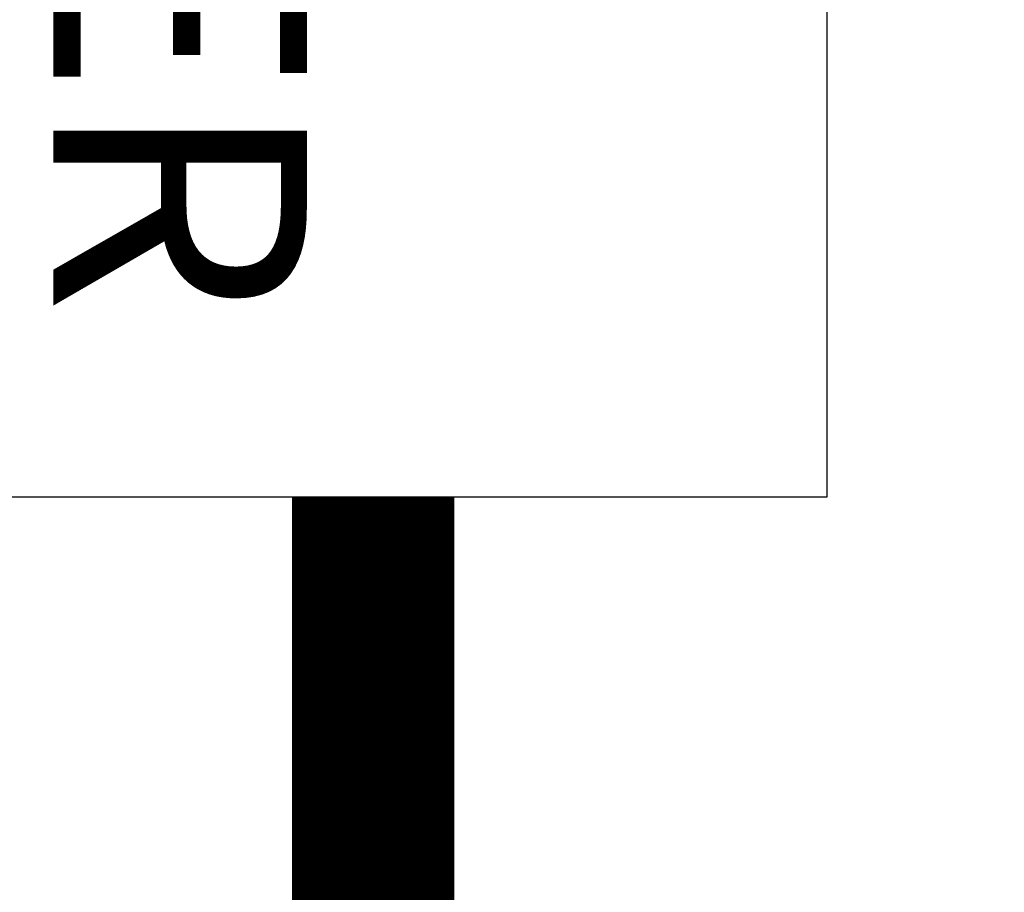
# Model space of a CAD drawing. Header units: millimetres. Extents: x -158258 to 126254, y -16359 to 60195.
# Tile 31 of 173: x -136405 to -136103, y 10223 to 10491. Entities that reach past the tile are written whole.
import ezdxf
from ezdxf.xclip import XClip

# ---------------------------------------------------------------- set-up
doc = ezdxf.new("R2010")
doc.units = ezdxf.units.MM
doc.header["$LTSCALE"] = 0.1
doc.header["$MEASUREMENT"] = 0
doc.header["$XCLIPFRAME"] = 0
doc.layers.add('ETECHNO-HVAC-CHW-SUPPLY', color=3, linetype='Continuous')
doc.layers.add('HVAC Existing', color=8, linetype='Continuous')
doc.layers.add('ETECHNO-HVAC-TEXT', color=7, linetype='Continuous', lineweight=30)
doc.layers.add('S2-flooring plan', color=6, linetype='Continuous', lineweight=5)
doc.styles.add('ROMANS', font='romans.shx')

# ---------------------------------------------------------------- blocks, each defined once
blk = doc.blocks.new('*U900')
at = {"layer": 'S2-flooring plan', "color": 5, "true_color": 0x0000fa}
blk.add_lwpolyline([(-300, 300), (300, 300), (300, -300), (-300, -300)], close=True, dxfattribs=at)
blk = doc.blocks.new('*U901')
at = {"layer": 'S2-flooring plan', "color": 0, "linetype": 'ByBlock', "lineweight": -2, "transparency": 16777216}
blk.add_blockref('*U900', (3624, 0), dxfattribs=at)
blk = doc.blocks.new('A$C87bb29a8')
at = {"layer": 'ETECHNO-HVAC-CHW-SUPPLY'}
blk.add_lwpolyline([(-4726.43, -855.34), (-5005.48, -855.34), (-5005.48, -415.78), (-4726.43, -415.78)], close=True, dxfattribs=at)
at = {"layer": 'ETECHNO-HVAC-CHW-SUPPLY', "const_width": 50}
blk.add_lwpolyline([(-4865.96, -3175.74), (-4865.96, -855.34)], dxfattribs=at)
at = {"layer": 'ETECHNO-HVAC-TEXT', "ltscale": 2, "insert": (-4756.35, -456.36), "char_height": 78, "attachment_point": 1, "rotation": 270, "style": 'ROMANS'}
blk.add_mtext_dynamic_manual_height_columns('BTU METER', width=20.8108, gutter_width=12.5, heights=[0], dxfattribs=at)

msp = doc.modelspace()

# ---------------------------------------------------------------- block references
at = {"layer": 'HVAC Existing'}
msp.add_blockref('A$C87bb29a8', (-131430.73, 11199.63), dxfattribs=at)
at = {"layer": 'S2-flooring plan'}
ref = msp.add_blockref('*U901', (-139725.69, 10397.8), dxfattribs=at)
XClip(ref).set_block_clipping_path([(-300, 6197.1056980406), (1048.5404991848, 6197.1056979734), (1048.54049795, 5376.8362008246), (478.8477895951, 5376.8362008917), (478.8477895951, 5226.8362008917), (1048.5404973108, 5226.8362008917), (1048.5404973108, 4635.3094941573), (1198.5405060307, 4635.3094767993), (1198.5405060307, 4685.3094904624), (4474.9999978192, 4685.3094944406), (4474.9999978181, 4635.3094943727), (4550.3939076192, 4635.3094940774), (4550.3939076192, 5086.82736079), (4674.9999978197, 5086.8273607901), (4674.9999978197, 5115.9085951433), (5099.23380199, 5115.908595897), (5099.23380199, 4438.5359646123), (5174.6277122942, 4438.5359646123), (5174.6277122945, 4488.5359643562), (7552, 4488.5359642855), (7552, 926.8275683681), (8169.9619206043, 926.3401645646), (8169.9619206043, 299.5125960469), (-300, 299.9997126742)])

doc.saveas('drawing.dxf')
